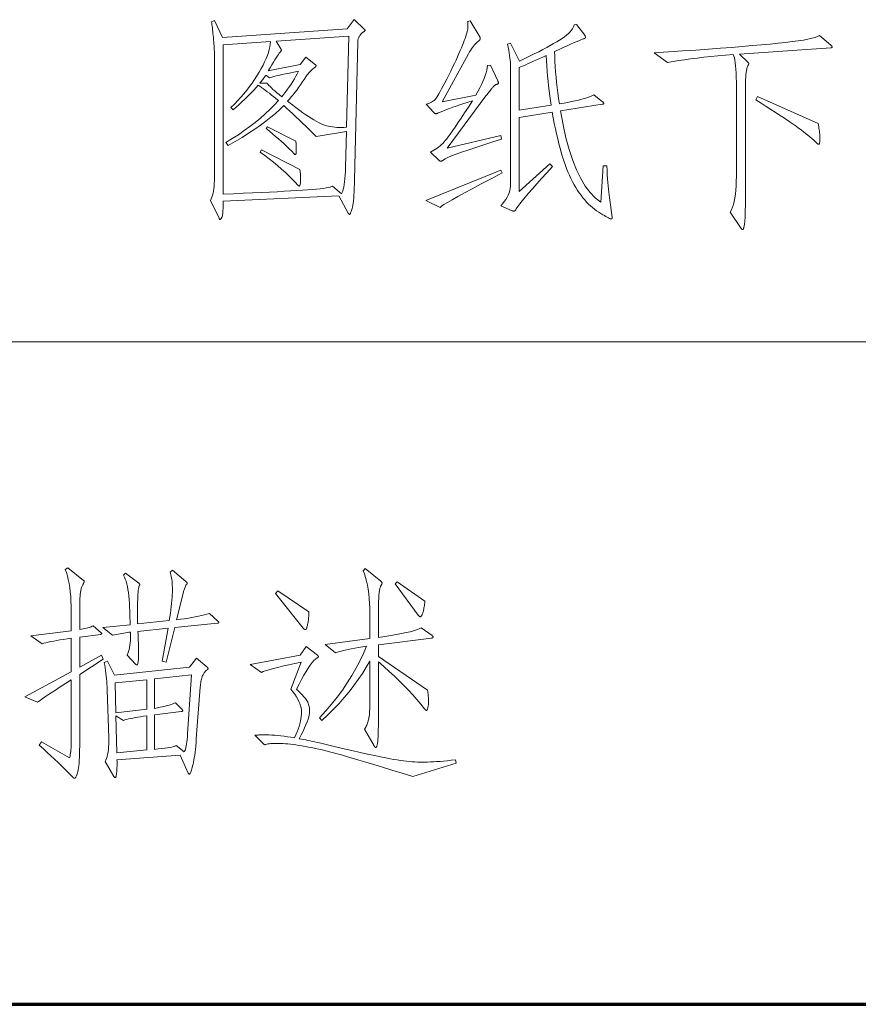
# Model space of a CAD drawing. Extents: x 0 to 1189, y 0 to 841.
# Tile 108 of 129: x 1070 to 1082, y 76 to 91. Entities that reach past the tile are written whole.
import ezdxf

# ---------------------------------------------------------------- set-up
doc = ezdxf.new("R2010")
doc.units = 0

msp = doc.modelspace()

# ---------------------------------------------------------------- linework, layer by layer
at = {"color": 7, "lineweight": 13}
msp.add_line((1169, 86), (989, 86), dxfattribs=at)
at = {"color": 5, "lineweight": 70}
msp.add_line((989, 76), (1169, 76), dxfattribs=at)
at = {"color": 7, "lineweight": 13}
for points in [[(1074.703, 90.86), (1074.859, 90.714), (1074.861, 90.712), (1074.863, 90.711), (1074.865, 90.71), (1074.866, 90.708), (1074.867, 90.706), (1074.868, 90.705), (1074.869, 90.703), (1074.869, 90.702), (1074.87, 90.7), (1074.87, 90.698), (1074.87, 90.696), (1074.869, 90.695), (1074.868, 90.693), (1074.866, 90.69), (1074.864, 90.688), (1074.861, 90.686), (1074.858, 90.684), (1074.854, 90.681), (1074.85, 90.678), (1074.845, 90.676), (1074.84, 90.673), (1074.835, 90.669), (1074.83, 90.665), (1074.825, 90.66), (1074.819, 90.655), (1074.814, 90.649), (1074.808, 90.643), (1074.802, 90.636), (1074.796, 90.628), (1074.79, 90.62), (1074.784, 90.612), (1074.779, 90.603), (1074.774, 90.594), (1074.77, 90.585), (1074.766, 90.576), (1074.764, 90.566), (1074.761, 90.557), (1074.76, 90.547), (1074.759, 90.537), (1074.759, 90.527), (1074.71, 88.445), (1074.708, 88.379), (1074.707, 88.318), (1074.704, 88.262), (1074.701, 88.211), (1074.698, 88.165), (1074.694, 88.124), (1074.69, 88.088), (1074.686, 88.058), (1074.681, 88.032), (1074.675, 88.011), (1074.67, 87.994), (1074.665, 87.979), (1074.66, 87.965), (1074.656, 87.954), (1074.652, 87.944), (1074.648, 87.936), (1074.645, 87.929), (1074.642, 87.925), (1074.64, 87.922), (1074.637, 87.921), (1074.635, 87.921), (1074.633, 87.922), (1074.631, 87.923), (1074.629, 87.924), (1074.627, 87.926), (1074.625, 87.927), (1074.623, 87.93), (1074.621, 87.932), (1074.619, 87.935), (1074.616, 87.939), (1074.474, 88.202), (1072.729, 88.119), (1072.729, 88.079), (1072.729, 88.043), (1072.728, 88.01), (1072.726, 87.98), (1072.724, 87.955), (1072.722, 87.932), (1072.72, 87.913), (1072.717, 87.898), (1072.714, 87.886), (1072.71, 87.878), (1072.706, 87.872), (1072.703, 87.866), (1072.7, 87.861), (1072.697, 87.857), (1072.694, 87.853), (1072.691, 87.85), (1072.689, 87.848), (1072.686, 87.846), (1072.684, 87.845), (1072.682, 87.845), (1072.681, 87.845), (1072.679, 87.846), (1072.677, 87.846), (1072.676, 87.848), (1072.674, 87.849), (1072.673, 87.851), (1072.671, 87.853), (1072.67, 87.856), (1072.668, 87.859), (1072.667, 87.862), (1072.538, 88.129), (1072.55, 88.154), (1072.56, 88.18), (1072.569, 88.209), (1072.576, 88.24), (1072.583, 88.274), (1072.588, 88.31), (1072.592, 88.349), (1072.595, 88.39), (1072.597, 88.434), (1072.597, 88.48), (1072.597, 90.336), (1072.597, 90.348), (1072.597, 90.362), (1072.596, 90.379), (1072.595, 90.398), (1072.594, 90.419), (1072.592, 90.442), (1072.591, 90.468), (1072.589, 90.496), (1072.586, 90.526), (1072.584, 90.558), (1072.581, 90.59), (1072.578, 90.622), (1072.575, 90.652), (1072.572, 90.681), (1072.569, 90.709), (1072.566, 90.735), (1072.562, 90.76), (1072.559, 90.784), (1072.556, 90.807), (1072.552, 90.828), (1072.597, 90.849), (1072.719, 90.589), (1074.599, 90.724)], [(1076.93, 89.056), (1076.782, 89.01), (1076.648, 88.968), (1076.526, 88.928), (1076.419, 88.892), (1076.324, 88.86), (1076.243, 88.83), (1076.175, 88.804), (1076.121, 88.78), (1076.08, 88.76), (1076.053, 88.743), (1076.047, 88.739), (1076.042, 88.736), (1076.037, 88.733), (1076.033, 88.73), (1076.029, 88.728), (1076.025, 88.726), (1076.021, 88.724), (1076.018, 88.723), (1076.015, 88.723), (1076.013, 88.723), (1076.01, 88.723), (1076.008, 88.723), (1076.006, 88.724), (1076.003, 88.724), (1076.001, 88.725), (1075.999, 88.726), (1075.997, 88.728), (1075.994, 88.729), (1075.992, 88.731), (1075.99, 88.733), (1075.858, 88.861), (1075.884, 88.875), (1075.909, 88.889), (1075.934, 88.905), (1075.957, 88.921), (1075.98, 88.938), (1076.002, 88.955), (1076.023, 88.974), (1076.043, 88.993), (1076.062, 89.014), (1076.08, 89.035), (1076.101, 89.06), (1076.126, 89.093), (1076.155, 89.134), (1076.189, 89.182), (1076.228, 89.239), (1076.271, 89.302), (1076.319, 89.374), (1076.371, 89.453), (1076.428, 89.54), (1076.49, 89.635), (1076.423, 89.614), (1076.361, 89.594), (1076.301, 89.575), (1076.245, 89.556), (1076.192, 89.538), (1076.143, 89.52), (1076.097, 89.503), (1076.055, 89.486), (1076.016, 89.47), (1075.98, 89.455), (1075.975, 89.452), (1075.97, 89.45), (1075.966, 89.448), (1075.961, 89.446), (1075.957, 89.444), (1075.953, 89.443), (1075.949, 89.442), (1075.945, 89.441), (1075.942, 89.441), (1075.938, 89.441), (1075.935, 89.441), (1075.931, 89.441), (1075.928, 89.442), (1075.925, 89.443), (1075.922, 89.445), (1075.919, 89.447), (1075.916, 89.449), (1075.913, 89.452), (1075.91, 89.455), (1075.907, 89.458), (1075.792, 89.583), (1075.811, 89.589), (1075.828, 89.595), (1075.844, 89.602), (1075.86, 89.609), (1075.874, 89.616), (1075.887, 89.624), (1075.9, 89.633), (1075.911, 89.642), (1075.922, 89.651), (1075.931, 89.661), (1075.941, 89.674), (1075.954, 89.692), (1075.968, 89.715), (1075.985, 89.743), (1076.004, 89.777), (1076.025, 89.816), (1076.049, 89.86), (1076.074, 89.909), (1076.102, 89.964), (1076.132, 90.024), (1076.163, 90.085), (1076.191, 90.143), (1076.218, 90.199), (1076.243, 90.251), (1076.266, 90.301), (1076.287, 90.349), (1076.307, 90.393), (1076.324, 90.435), (1076.34, 90.475), (1076.354, 90.511), (1076.367, 90.545), (1076.378, 90.576), (1076.388, 90.606), (1076.397, 90.633), (1076.404, 90.657), (1076.41, 90.68), (1076.414, 90.7), (1076.418, 90.718), (1076.42, 90.734), (1076.42, 90.747), (1076.42, 90.759), (1076.42, 90.77), (1076.42, 90.78), (1076.42, 90.79), (1076.42, 90.798), (1076.419, 90.807), (1076.419, 90.814), (1076.418, 90.821), (1076.418, 90.827), (1076.417, 90.832), (1076.458, 90.842), (1076.601, 90.599), (1076.602, 90.597), (1076.603, 90.594), (1076.604, 90.591), (1076.605, 90.588), (1076.606, 90.586), (1076.607, 90.583), (1076.607, 90.58), (1076.607, 90.577), (1076.608, 90.574), (1076.608, 90.572), (1076.607, 90.569), (1076.607, 90.566), (1076.605, 90.563), (1076.603, 90.559), (1076.601, 90.556), (1076.598, 90.552), (1076.594, 90.549), (1076.59, 90.545), (1076.585, 90.541), (1076.58, 90.537), (1076.565, 90.525), (1076.55, 90.512), (1076.534, 90.496), (1076.519, 90.48), (1076.505, 90.461), (1076.49, 90.442), (1076.475, 90.42), (1076.46, 90.397), (1076.445, 90.372), (1076.431, 90.346), (1076.032, 89.618), (1076.542, 89.722), (1076.573, 89.777), (1076.601, 89.829), (1076.626, 89.88), (1076.648, 89.928), (1076.667, 89.973), (1076.684, 90.016), (1076.697, 90.057), (1076.707, 90.096), (1076.714, 90.132), (1076.719, 90.166), (1076.76, 90.173), (1076.871, 89.937), (1076.873, 89.933), (1076.875, 89.93), (1076.877, 89.927), (1076.878, 89.923), (1076.879, 89.92), (1076.88, 89.917), (1076.881, 89.914), (1076.881, 89.911), (1076.882, 89.908), (1076.882, 89.906), (1076.881, 89.903), (1076.881, 89.9), (1076.879, 89.898), (1076.878, 89.895), (1076.875, 89.893), (1076.872, 89.891), (1076.869, 89.889), (1076.865, 89.887), (1076.861, 89.885), (1076.856, 89.883), (1076.85, 89.881), (1076.845, 89.879), (1076.84, 89.876), (1076.835, 89.873), (1076.829, 89.869), (1076.824, 89.865), (1076.818, 89.861), (1076.813, 89.856), (1076.807, 89.851), (1076.802, 89.845), (1076.796, 89.838), (1076.789, 89.83), (1076.781, 89.82), (1076.771, 89.809), (1076.761, 89.796), (1076.75, 89.781), (1076.738, 89.765), (1076.724, 89.748), (1076.71, 89.729), (1076.694, 89.708), (1076.108, 88.92), (1076.92, 89.111)], [(1078.516, 88.653), (1078.52, 88.585), (1078.524, 88.521), (1078.528, 88.46), (1078.533, 88.403), (1078.537, 88.351), (1078.542, 88.301), (1078.547, 88.256), (1078.551, 88.215), (1078.556, 88.177), (1078.561, 88.143), (1078.599, 87.873), (1078.599, 87.869), (1078.598, 87.865), (1078.598, 87.862), (1078.597, 87.859), (1078.595, 87.857), (1078.594, 87.855), (1078.592, 87.854), (1078.59, 87.853), (1078.588, 87.852), (1078.585, 87.852), (1078.578, 87.853), (1078.569, 87.856), (1078.556, 87.861), (1078.542, 87.868), (1078.524, 87.877), (1078.504, 87.889), (1078.481, 87.902), (1078.455, 87.917), (1078.427, 87.935), (1078.396, 87.954), (1078.364, 87.976), (1078.333, 87.999), (1078.302, 88.023), (1078.271, 88.05), (1078.242, 88.078), (1078.212, 88.108), (1078.184, 88.14), (1078.156, 88.173), (1078.128, 88.209), (1078.101, 88.246), (1078.075, 88.284), (1078.049, 88.325), (1078.024, 88.369), (1078, 88.414), (1077.976, 88.461), (1077.953, 88.511), (1077.931, 88.562), (1077.91, 88.616), (1077.889, 88.672), (1077.869, 88.73), (1077.849, 88.79), (1077.83, 88.853), (1077.811, 88.919), (1077.793, 88.988), (1077.776, 89.06), (1077.758, 89.135), (1077.741, 89.212), (1077.725, 89.292), (1077.709, 89.376), (1077.693, 89.462), (1077.194, 89.385), (1077.194, 88.265), (1077.655, 88.684), (1077.697, 88.643), (1077.611, 88.549), (1077.532, 88.462), (1077.46, 88.381), (1077.395, 88.308), (1077.337, 88.24), (1077.286, 88.18), (1077.242, 88.126), (1077.205, 88.079), (1077.175, 88.038), (1077.152, 88.005), (1077.148, 87.998), (1077.143, 87.992), (1077.139, 87.987), (1077.135, 87.982), (1077.132, 87.978), (1077.128, 87.975), (1077.125, 87.973), (1077.122, 87.971), (1077.12, 87.97), (1077.118, 87.97), (1077.115, 87.97), (1077.113, 87.97), (1077.111, 87.97), (1077.108, 87.971), (1077.105, 87.972), (1077.103, 87.972), (1077.1, 87.973), (1077.097, 87.974), (1077.093, 87.975), (1077.09, 87.977), (1076.917, 88.05), (1076.945, 88.082), (1076.97, 88.114), (1076.993, 88.147), (1077.012, 88.179), (1077.028, 88.213), (1077.042, 88.246), (1077.052, 88.28), (1077.06, 88.314), (1077.064, 88.348), (1077.066, 88.383), (1077.066, 90.135), (1077.065, 90.159), (1077.064, 90.185), (1077.062, 90.215), (1077.058, 90.247), (1077.054, 90.281), (1077.049, 90.318), (1077.044, 90.358), (1077.037, 90.4), (1077.029, 90.445), (1077.021, 90.492), (1077.066, 90.506), (1077.201, 90.235), (1077.279, 90.272), (1077.353, 90.308), (1077.423, 90.342), (1077.489, 90.376), (1077.551, 90.408), (1077.61, 90.439), (1077.664, 90.469), (1077.715, 90.498), (1077.762, 90.526), (1077.805, 90.553), (1077.844, 90.578), (1077.879, 90.603), (1077.91, 90.628), (1077.938, 90.652), (1077.962, 90.675), (1077.981, 90.698), (1077.998, 90.72), (1078.01, 90.742), (1078.018, 90.763), (1078.023, 90.783), (1078.058, 90.787), (1078.183, 90.627), (1078.185, 90.623), (1078.188, 90.619), (1078.19, 90.615), (1078.192, 90.612), (1078.193, 90.608), (1078.194, 90.605), (1078.195, 90.602), (1078.196, 90.599), (1078.196, 90.597), (1078.197, 90.594), (1078.196, 90.592), (1078.195, 90.589), (1078.194, 90.587), (1078.192, 90.585), (1078.19, 90.582), (1078.187, 90.58), (1078.183, 90.578), (1078.179, 90.576), (1078.174, 90.574), (1078.169, 90.572), (1078.149, 90.564), (1078.123, 90.554), (1078.093, 90.541), (1078.057, 90.526), (1078.015, 90.508), (1077.969, 90.488), (1077.917, 90.465), (1077.859, 90.44), (1077.796, 90.411), (1077.728, 90.381), (1077.731, 90.305), (1077.734, 90.228), (1077.739, 90.151), (1077.745, 90.073), (1077.752, 89.994), (1077.759, 89.915), (1077.768, 89.834), (1077.778, 89.754), (1077.789, 89.672), (1077.801, 89.59), (1077.876, 89.602), (1077.945, 89.615), (1078.01, 89.628), (1078.069, 89.641), (1078.124, 89.655), (1078.173, 89.669), (1078.218, 89.682), (1078.257, 89.696), (1078.292, 89.711), (1078.321, 89.725), (1078.453, 89.621), (1078.457, 89.618), (1078.461, 89.615), (1078.464, 89.611), (1078.467, 89.609), (1078.469, 89.606), (1078.471, 89.603), (1078.472, 89.601), (1078.473, 89.599), (1078.474, 89.597), (1078.474, 89.595), (1078.474, 89.593), (1078.473, 89.592), (1078.472, 89.59), (1078.47, 89.589), (1078.467, 89.588), (1078.464, 89.587), (1078.46, 89.585), (1078.456, 89.585), (1078.452, 89.584), (1078.446, 89.583), (1077.818, 89.482), (1077.858, 89.272), (1077.901, 89.078), (1077.95, 88.899), (1078.004, 88.737), (1078.062, 88.592), (1078.125, 88.462), (1078.193, 88.349), (1078.266, 88.251), (1078.343, 88.17), (1078.426, 88.105), (1078.46, 88.653)], [(1074.589, 89.174), (1074.131, 89.097), (1074.078, 89.15), (1074.026, 89.201), (1073.975, 89.252), (1073.924, 89.3), (1073.875, 89.348), (1073.826, 89.394), (1073.779, 89.439), (1073.732, 89.482), (1073.687, 89.525), (1073.642, 89.566), (1073.583, 89.506), (1073.518, 89.446), (1073.448, 89.386), (1073.372, 89.326), (1073.291, 89.266), (1073.205, 89.205), (1073.112, 89.145), (1073.014, 89.084), (1072.911, 89.023), (1072.802, 88.962), (1072.771, 89.007), (1072.867, 89.065), (1072.959, 89.124), (1073.047, 89.185), (1073.132, 89.246), (1073.213, 89.309), (1073.29, 89.373), (1073.364, 89.437), (1073.434, 89.503), (1073.5, 89.57), (1073.562, 89.638), (1073.526, 89.668), (1073.492, 89.697), (1073.459, 89.723), (1073.426, 89.749), (1073.395, 89.773), (1073.365, 89.795), (1073.337, 89.816), (1073.309, 89.836), (1073.282, 89.854), (1073.257, 89.871), (1073.227, 89.837), (1073.196, 89.802), (1073.163, 89.766), (1073.128, 89.73), (1073.092, 89.693), (1073.053, 89.656), (1073.013, 89.618), (1072.971, 89.579), (1072.927, 89.54), (1072.882, 89.5), (1072.847, 89.534), (1072.899, 89.586), (1072.949, 89.638), (1072.996, 89.69), (1073.042, 89.743), (1073.085, 89.796), (1073.127, 89.849), (1073.166, 89.903), (1073.204, 89.957), (1073.239, 90.012), (1073.272, 90.067), (1073.303, 90.121), (1073.331, 90.174), (1073.355, 90.224), (1073.377, 90.273), (1073.396, 90.321), (1073.411, 90.366), (1073.424, 90.41), (1073.434, 90.452), (1073.44, 90.492), (1073.444, 90.53), (1072.729, 90.481), (1072.729, 88.227), (1072.884, 88.233), (1073.031, 88.24), (1073.171, 88.246), (1073.302, 88.253), (1073.426, 88.259), (1073.542, 88.264), (1073.649, 88.27), (1073.75, 88.275), (1073.842, 88.281), (1073.926, 88.286), (1074.003, 88.29), (1074.073, 88.296), (1074.136, 88.301), (1074.191, 88.307), (1074.24, 88.313), (1074.282, 88.32), (1074.316, 88.326), (1074.344, 88.333), (1074.364, 88.34), (1074.377, 88.348), (1074.512, 88.233), (1074.523, 88.251), (1074.533, 88.274), (1074.541, 88.301), (1074.549, 88.334), (1074.556, 88.371), (1074.562, 88.414), (1074.566, 88.461), (1074.57, 88.513), (1074.573, 88.57), (1074.575, 88.632)], [(1074.623, 90.61), (1073.527, 90.537), (1073.6, 90.422), (1073.601, 90.42), (1073.603, 90.417), (1073.604, 90.415), (1073.604, 90.412), (1073.605, 90.41), (1073.606, 90.408), (1073.606, 90.406), (1073.607, 90.405), (1073.607, 90.403), (1073.607, 90.402), (1073.607, 90.4), (1073.607, 90.399), (1073.606, 90.397), (1073.605, 90.395), (1073.604, 90.393), (1073.603, 90.391), (1073.602, 90.389), (1073.6, 90.386), (1073.599, 90.384), (1073.597, 90.381), (1073.587, 90.37), (1073.576, 90.355), (1073.562, 90.335), (1073.547, 90.312), (1073.529, 90.285), (1073.509, 90.253), (1073.487, 90.217), (1073.463, 90.178), (1073.437, 90.134), (1073.409, 90.086), (1073.891, 90.183), (1073.975, 90.294), (1074.12, 90.18), (1074.122, 90.178), (1074.124, 90.177), (1074.126, 90.175), (1074.127, 90.174), (1074.128, 90.172), (1074.129, 90.171), (1074.13, 90.169), (1074.13, 90.167), (1074.131, 90.166), (1074.131, 90.164), (1074.131, 90.162), (1074.13, 90.16), (1074.13, 90.159), (1074.129, 90.157), (1074.127, 90.155), (1074.126, 90.153), (1074.124, 90.151), (1074.122, 90.149), (1074.12, 90.147), (1074.117, 90.145), (1074.099, 90.13), (1074.081, 90.116), (1074.065, 90.101), (1074.05, 90.087), (1074.035, 90.072), (1074.022, 90.058), (1074.01, 90.043), (1073.998, 90.028), (1073.988, 90.014), (1073.978, 89.999), (1073.95, 89.956), (1073.923, 89.915), (1073.895, 89.874), (1073.867, 89.835), (1073.839, 89.798), (1073.812, 89.762), (1073.784, 89.727), (1073.756, 89.694), (1073.728, 89.662), (1073.701, 89.632), (1073.888, 89.489), (1073.933, 89.456), (1073.976, 89.425), (1074.017, 89.397), (1074.057, 89.371), (1074.095, 89.347), (1074.131, 89.327), (1074.166, 89.308), (1074.199, 89.293), (1074.23, 89.28), (1074.259, 89.269), (1074.288, 89.26), (1074.318, 89.253), (1074.349, 89.246), (1074.38, 89.241), (1074.413, 89.237), (1074.446, 89.235), (1074.48, 89.233), (1074.516, 89.233), (1074.552, 89.234), (1074.589, 89.236)], [(1081.898, 90.474), (1081.901, 90.472), (1081.904, 90.469), (1081.907, 90.466), (1081.909, 90.464), (1081.911, 90.461), (1081.913, 90.458), (1081.914, 90.456), (1081.915, 90.453), (1081.915, 90.451), (1081.915, 90.448), (1081.915, 90.446), (1081.915, 90.444), (1081.914, 90.442), (1081.912, 90.441), (1081.91, 90.439), (1081.908, 90.438), (1081.905, 90.437), (1081.902, 90.437), (1081.899, 90.436), (1081.895, 90.436), (1080.517, 90.339), (1080.649, 90.214), (1080.651, 90.212), (1080.653, 90.21), (1080.655, 90.208), (1080.656, 90.207), (1080.657, 90.205), (1080.658, 90.203), (1080.659, 90.201), (1080.659, 90.2), (1080.659, 90.198), (1080.66, 90.197), (1080.66, 90.196), (1080.659, 90.194), (1080.659, 90.192), (1080.658, 90.191), (1080.658, 90.189), (1080.657, 90.187), (1080.656, 90.186), (1080.655, 90.184), (1080.654, 90.182), (1080.653, 90.18), (1080.644, 90.163), (1080.636, 90.143), (1080.63, 90.12), (1080.624, 90.093), (1080.619, 90.063), (1080.615, 90.029), (1080.612, 89.991), (1080.609, 89.95), (1080.608, 89.905), (1080.608, 89.857), (1080.608, 88.161), (1080.607, 88.099), (1080.607, 88.043), (1080.606, 87.991), (1080.605, 87.944), (1080.604, 87.903), (1080.603, 87.866), (1080.601, 87.834), (1080.599, 87.806), (1080.596, 87.784), (1080.594, 87.767), (1080.591, 87.753), (1080.588, 87.74), (1080.585, 87.729), (1080.583, 87.719), (1080.58, 87.711), (1080.577, 87.704), (1080.574, 87.699), (1080.571, 87.695), (1080.569, 87.693), (1080.566, 87.692), (1080.563, 87.692), (1080.561, 87.693), (1080.558, 87.694), (1080.556, 87.695), (1080.554, 87.696), (1080.552, 87.697), (1080.55, 87.699), (1080.548, 87.701), (1080.547, 87.704), (1080.545, 87.706), (1080.379, 87.956), (1080.396, 87.989), (1080.412, 88.028), (1080.426, 88.07), (1080.438, 88.117), (1080.449, 88.169), (1080.457, 88.226), (1080.464, 88.287), (1080.469, 88.352), (1080.471, 88.422), (1080.472, 88.497), (1080.472, 89.843), (1080.472, 89.919), (1080.47, 89.989), (1080.468, 90.053), (1080.464, 90.111), (1080.46, 90.163), (1080.455, 90.209), (1080.448, 90.249), (1080.441, 90.283), (1080.433, 90.311), (1080.424, 90.332), (1080.306, 90.323), (1080.193, 90.313), (1080.084, 90.303), (1079.979, 90.292), (1079.878, 90.28), (1079.781, 90.268), (1079.689, 90.256), (1079.6, 90.242), (1079.516, 90.229), (1079.435, 90.214), (1079.23, 90.36), (1079.45, 90.374), (1079.66, 90.389), (1079.86, 90.402), (1080.05, 90.416), (1080.23, 90.429), (1080.401, 90.442), (1080.561, 90.455), (1080.711, 90.468), (1080.852, 90.48), (1080.982, 90.492), (1081.103, 90.504), (1081.213, 90.516), (1081.313, 90.528), (1081.402, 90.541), (1081.482, 90.553), (1081.551, 90.566), (1081.61, 90.579), (1081.658, 90.593), (1081.697, 90.606), (1081.725, 90.62)], [(1077.676, 89.569), (1077.666, 89.64), (1077.656, 89.712), (1077.647, 89.785), (1077.639, 89.859), (1077.631, 89.933), (1077.624, 90.009), (1077.617, 90.085), (1077.611, 90.162), (1077.605, 90.24), (1077.6, 90.318), (1077.55, 90.295), (1077.501, 90.273), (1077.456, 90.253), (1077.412, 90.233), (1077.37, 90.214), (1077.331, 90.197), (1077.293, 90.18), (1077.258, 90.165), (1077.225, 90.151), (1077.194, 90.138), (1077.194, 89.496)], [(1073.867, 90.082), (1073.795, 90.068), (1073.729, 90.054), (1073.669, 90.041), (1073.615, 90.03), (1073.568, 90.019), (1073.527, 90.01), (1073.492, 90.001), (1073.464, 89.994), (1073.442, 89.987), (1073.427, 89.982), (1073.371, 90.02), (1073.366, 90.011), (1073.36, 90.002), (1073.353, 89.992), (1073.345, 89.981), (1073.336, 89.97), (1073.327, 89.958), (1073.317, 89.945), (1073.306, 89.931), (1073.294, 89.917), (1073.281, 89.902), (1073.392, 89.902), (1073.397, 89.893), (1073.406, 89.881), (1073.419, 89.866), (1073.436, 89.849), (1073.456, 89.83), (1073.48, 89.808), (1073.508, 89.784), (1073.54, 89.758), (1073.575, 89.729), (1073.614, 89.697), (1073.645, 89.736), (1073.674, 89.774), (1073.702, 89.812), (1073.729, 89.851), (1073.755, 89.889), (1073.78, 89.928), (1073.804, 89.966), (1073.826, 90.005), (1073.847, 90.044)], [(1081.704, 89.295), (1081.709, 89.27), (1081.714, 89.245), (1081.718, 89.221), (1081.722, 89.198), (1081.725, 89.175), (1081.727, 89.153), (1081.729, 89.132), (1081.73, 89.112), (1081.731, 89.092), (1081.732, 89.073), (1081.731, 89.055), (1081.731, 89.039), (1081.73, 89.025), (1081.729, 89.013), (1081.728, 89.003), (1081.727, 88.994), (1081.725, 88.988), (1081.723, 88.983), (1081.72, 88.98), (1081.718, 88.979), (1081.715, 88.979), (1081.712, 88.98), (1081.709, 88.981), (1081.707, 88.982), (1081.704, 88.983), (1081.701, 88.984), (1081.698, 88.986), (1081.695, 88.988), (1081.693, 88.991), (1081.69, 88.993), (1081.665, 89.017), (1081.638, 89.041), (1081.61, 89.066), (1081.581, 89.091), (1081.55, 89.117), (1081.517, 89.143), (1081.483, 89.169), (1081.448, 89.196), (1081.411, 89.224), (1081.372, 89.252), (1081.331, 89.281), (1081.285, 89.312), (1081.235, 89.346), (1081.181, 89.383), (1081.122, 89.421), (1081.059, 89.462), (1080.992, 89.505), (1080.92, 89.551), (1080.844, 89.599), (1080.764, 89.649), (1080.788, 89.701)], [(1073.825, 89.028), (1073.827, 89.012), (1073.828, 88.997), (1073.829, 88.982), (1073.83, 88.967), (1073.831, 88.952), (1073.831, 88.938), (1073.832, 88.925), (1073.832, 88.911), (1073.832, 88.898), (1073.832, 88.886), (1073.832, 88.874), (1073.832, 88.863), (1073.831, 88.854), (1073.83, 88.846), (1073.828, 88.839), (1073.826, 88.833), (1073.824, 88.829), (1073.821, 88.826), (1073.818, 88.824), (1073.815, 88.823), (1073.814, 88.823), (1073.813, 88.824), (1073.812, 88.824), (1073.811, 88.825), (1073.809, 88.827), (1073.807, 88.828), (1073.805, 88.83), (1073.803, 88.832), (1073.8, 88.834), (1073.798, 88.837), (1073.763, 88.873), (1073.727, 88.91), (1073.689, 88.947), (1073.649, 88.984), (1073.608, 89.022), (1073.565, 89.06), (1073.521, 89.098), (1073.475, 89.137), (1073.427, 89.176), (1073.378, 89.215), (1073.399, 89.243)], [(1073.885, 88.601), (1073.887, 88.589), (1073.89, 88.576), (1073.892, 88.563), (1073.893, 88.551), (1073.895, 88.538), (1073.896, 88.525), (1073.897, 88.512), (1073.898, 88.499), (1073.898, 88.486), (1073.898, 88.473), (1073.898, 88.449), (1073.897, 88.428), (1073.896, 88.409), (1073.894, 88.393), (1073.892, 88.379), (1073.89, 88.368), (1073.886, 88.359), (1073.883, 88.353), (1073.879, 88.349), (1073.874, 88.348), (1073.873, 88.348), (1073.872, 88.349), (1073.871, 88.349), (1073.87, 88.35), (1073.868, 88.351), (1073.866, 88.353), (1073.864, 88.355), (1073.862, 88.357), (1073.859, 88.359), (1073.857, 88.362), (1073.813, 88.41), (1073.766, 88.458), (1073.717, 88.507), (1073.664, 88.557), (1073.609, 88.606), (1073.55, 88.657), (1073.489, 88.707), (1073.425, 88.758), (1073.358, 88.81), (1073.288, 88.861), (1073.309, 88.896)], [(1076.937, 88.546), (1076.771, 88.459), (1076.621, 88.381), (1076.487, 88.309), (1076.369, 88.246), (1076.268, 88.19), (1076.182, 88.142), (1076.113, 88.101), (1076.059, 88.068), (1076.022, 88.043), (1076.001, 88.025), (1075.789, 88.133), (1076.917, 88.591)], [(1070.919, 81.208), (1070.565, 80.979), (1070.565, 79.966), (1070.565, 79.899), (1070.564, 79.837), (1070.562, 79.78), (1070.561, 79.728), (1070.558, 79.68), (1070.555, 79.637), (1070.552, 79.6), (1070.547, 79.567), (1070.543, 79.538), (1070.537, 79.515), (1070.532, 79.495), (1070.526, 79.478), (1070.521, 79.462), (1070.516, 79.449), (1070.51, 79.437), (1070.505, 79.428), (1070.5, 79.421), (1070.495, 79.415), (1070.49, 79.412), (1070.485, 79.411), (1070.483, 79.411), (1070.481, 79.412), (1070.479, 79.412), (1070.477, 79.413), (1070.475, 79.414), (1070.473, 79.415), (1070.471, 79.416), (1070.469, 79.418), (1070.467, 79.42), (1070.464, 79.422), (1070.424, 79.465), (1070.381, 79.509), (1070.335, 79.554), (1070.288, 79.601), (1070.238, 79.65), (1070.186, 79.699), (1070.131, 79.75), (1070.075, 79.802), (1070.016, 79.856), (1069.954, 79.911), (1069.986, 79.959), (1070.409, 79.72), (1070.414, 79.732), (1070.419, 79.747), (1070.423, 79.766), (1070.427, 79.788), (1070.43, 79.813), (1070.432, 79.841), (1070.434, 79.873), (1070.436, 79.908), (1070.436, 79.946), (1070.437, 79.987), (1070.437, 80.896), (1070.349, 80.84), (1070.27, 80.789), (1070.199, 80.743), (1070.136, 80.702), (1070.081, 80.666), (1070.035, 80.635), (1069.996, 80.609), (1069.966, 80.587), (1069.944, 80.571), (1069.93, 80.559), (1069.739, 80.639), (1070.437, 81.017), (1070.437, 81.524), (1070.377, 81.516), (1070.32, 81.507), (1070.267, 81.499), (1070.218, 81.491), (1070.172, 81.482), (1070.13, 81.474), (1070.091, 81.466), (1070.056, 81.457), (1070.024, 81.449), (1069.996, 81.441), (1069.826, 81.559), (1070.437, 81.635), (1070.437, 81.926), (1070.436, 82.007), (1070.433, 82.084), (1070.429, 82.157), (1070.422, 82.226), (1070.414, 82.291), (1070.404, 82.353), (1070.392, 82.411), (1070.379, 82.465), (1070.364, 82.515), (1070.347, 82.561), (1070.385, 82.589), (1070.624, 82.398), (1070.626, 82.397), (1070.628, 82.395), (1070.629, 82.394), (1070.631, 82.392), (1070.632, 82.391), (1070.633, 82.389), (1070.634, 82.387), (1070.634, 82.386), (1070.634, 82.384), (1070.634, 82.382), (1070.634, 82.38), (1070.633, 82.378), (1070.632, 82.374), (1070.63, 82.37), (1070.628, 82.365), (1070.626, 82.359), (1070.623, 82.352), (1070.619, 82.345), (1070.615, 82.337), (1070.61, 82.329), (1070.605, 82.319), (1070.601, 82.31), (1070.597, 82.299), (1070.593, 82.288), (1070.589, 82.277), (1070.586, 82.265), (1070.583, 82.252), (1070.58, 82.239), (1070.578, 82.225), (1070.575, 82.211), (1070.573, 82.195), (1070.572, 82.176), (1070.57, 82.155), (1070.569, 82.13), (1070.568, 82.103), (1070.567, 82.073), (1070.566, 82.041), (1070.565, 82.005), (1070.565, 81.967), (1070.565, 81.926), (1070.565, 81.656), (1070.593, 81.661), (1070.619, 81.666), (1070.643, 81.671), (1070.666, 81.676), (1070.687, 81.682), (1070.706, 81.687), (1070.723, 81.693), (1070.739, 81.699), (1070.754, 81.705), (1070.766, 81.711), (1070.888, 81.607), (1070.89, 81.606), (1070.891, 81.604), (1070.893, 81.603), (1070.894, 81.602), (1070.896, 81.6), (1070.896, 81.599), (1070.897, 81.597), (1070.898, 81.596), (1070.898, 81.595), (1070.898, 81.593), (1070.898, 81.592), (1070.897, 81.591), (1070.896, 81.589), (1070.895, 81.588), (1070.894, 81.587), (1070.892, 81.586), (1070.89, 81.585), (1070.887, 81.584), (1070.884, 81.584), (1070.881, 81.583), (1070.565, 81.541), (1070.565, 81.087), (1070.895, 81.267)], [(1072.65, 81.784), (1072.653, 81.781), (1072.655, 81.779), (1072.657, 81.776), (1072.659, 81.774), (1072.66, 81.772), (1072.662, 81.77), (1072.663, 81.768), (1072.663, 81.766), (1072.664, 81.765), (1072.664, 81.763), (1072.664, 81.762), (1072.663, 81.761), (1072.662, 81.759), (1072.661, 81.758), (1072.66, 81.757), (1072.658, 81.756), (1072.655, 81.755), (1072.653, 81.754), (1072.65, 81.754), (1072.646, 81.753), (1071.998, 81.687), (1071.869, 81.163), (1071.807, 81.18), (1071.897, 81.676), (1071.443, 81.628), (1071.445, 81.593), (1071.447, 81.559), (1071.448, 81.524), (1071.449, 81.49), (1071.451, 81.456), (1071.451, 81.422), (1071.452, 81.388), (1071.453, 81.355), (1071.453, 81.321), (1071.453, 81.288), (1071.453, 81.256), (1071.452, 81.228), (1071.451, 81.203), (1071.449, 81.181), (1071.446, 81.163), (1071.443, 81.148), (1071.44, 81.136), (1071.435, 81.128), (1071.431, 81.123), (1071.425, 81.121), (1071.424, 81.122), (1071.422, 81.122), (1071.421, 81.122), (1071.419, 81.123), (1071.418, 81.124), (1071.416, 81.125), (1071.414, 81.127), (1071.412, 81.128), (1071.41, 81.13), (1071.408, 81.132), (1071.283, 81.271), (1071.293, 81.296), (1071.302, 81.323), (1071.309, 81.353), (1071.316, 81.384), (1071.321, 81.418), (1071.326, 81.454), (1071.329, 81.492), (1071.331, 81.531), (1071.332, 81.573), (1071.332, 81.617), (1071.307, 81.614), (1071.281, 81.61), (1071.255, 81.606), (1071.229, 81.601), (1071.202, 81.597), (1071.174, 81.592), (1071.147, 81.586), (1071.119, 81.581), (1071.09, 81.575), (1071.061, 81.569), (1070.912, 81.687), (1071.328, 81.729), (1071.314, 82.051), (1071.311, 82.109), (1071.306, 82.164), (1071.3, 82.215), (1071.293, 82.262), (1071.285, 82.306), (1071.275, 82.347), (1071.264, 82.384), (1071.252, 82.417), (1071.239, 82.448), (1071.224, 82.474), (1071.255, 82.509), (1071.457, 82.356), (1071.459, 82.354), (1071.462, 82.352), (1071.464, 82.35), (1071.465, 82.348), (1071.467, 82.346), (1071.468, 82.344), (1071.469, 82.342), (1071.47, 82.34), (1071.47, 82.338), (1071.47, 82.336), (1071.47, 82.334), (1071.47, 82.331), (1071.47, 82.329), (1071.469, 82.327), (1071.469, 82.325), (1071.468, 82.323), (1071.467, 82.321), (1071.466, 82.319), (1071.465, 82.317), (1071.464, 82.315), (1071.459, 82.305), (1071.455, 82.291), (1071.451, 82.272), (1071.448, 82.249), (1071.445, 82.222), (1071.443, 82.19), (1071.441, 82.154), (1071.44, 82.114), (1071.439, 82.069), (1071.439, 82.02), (1071.439, 81.742), (1071.915, 81.791), (1071.924, 81.847), (1071.932, 81.902), (1071.939, 81.954), (1071.946, 82.004), (1071.951, 82.051), (1071.955, 82.097), (1071.959, 82.14), (1071.961, 82.181), (1071.963, 82.219), (1071.963, 82.256), (1071.963, 82.29), (1071.962, 82.323), (1071.96, 82.354), (1071.958, 82.383), (1071.954, 82.411), (1071.951, 82.437), (1071.946, 82.461), (1071.941, 82.483), (1071.935, 82.504), (1071.928, 82.523), (1071.967, 82.554), (1072.168, 82.381), (1072.171, 82.378), (1072.174, 82.375), (1072.177, 82.373), (1072.179, 82.37), (1072.181, 82.367), (1072.182, 82.365), (1072.184, 82.362), (1072.184, 82.36), (1072.185, 82.357), (1072.185, 82.355), (1072.185, 82.352), (1072.184, 82.35), (1072.184, 82.347), (1072.182, 82.344), (1072.181, 82.341), (1072.179, 82.338), (1072.177, 82.335), (1072.174, 82.332), (1072.171, 82.329), (1072.168, 82.325), (1072.162, 82.316), (1072.154, 82.296), (1072.145, 82.268), (1072.133, 82.23), (1072.12, 82.182), (1072.105, 82.125), (1072.088, 82.058), (1072.069, 81.982), (1072.048, 81.897), (1072.026, 81.801), (1072.088, 81.81), (1072.147, 81.819), (1072.204, 81.828), (1072.258, 81.837), (1072.309, 81.846), (1072.357, 81.856), (1072.403, 81.866), (1072.445, 81.877), (1072.485, 81.888), (1072.522, 81.898)], [(1075.88, 81.565), (1075.883, 81.563), (1075.886, 81.56), (1075.889, 81.557), (1075.891, 81.555), (1075.893, 81.552), (1075.894, 81.55), (1075.896, 81.548), (1075.896, 81.545), (1075.897, 81.543), (1075.897, 81.541), (1075.897, 81.539), (1075.896, 81.537), (1075.895, 81.536), (1075.893, 81.534), (1075.891, 81.533), (1075.888, 81.531), (1075.885, 81.53), (1075.881, 81.529), (1075.877, 81.528), (1075.873, 81.527), (1075.071, 81.427), (1075.071, 81.25), (1075.814, 80.743), (1075.816, 80.722), (1075.819, 80.702), (1075.821, 80.683), (1075.823, 80.665), (1075.824, 80.648), (1075.825, 80.632), (1075.826, 80.617), (1075.827, 80.602), (1075.828, 80.589), (1075.828, 80.577), (1075.828, 80.565), (1075.827, 80.554), (1075.827, 80.543), (1075.826, 80.532), (1075.825, 80.522), (1075.824, 80.512), (1075.823, 80.503), (1075.821, 80.494), (1075.819, 80.485), (1075.817, 80.476), (1075.815, 80.468), (1075.813, 80.461), (1075.811, 80.455), (1075.809, 80.45), (1075.807, 80.445), (1075.805, 80.441), (1075.803, 80.438), (1075.801, 80.436), (1075.798, 80.435), (1075.796, 80.435), (1075.794, 80.435), (1075.792, 80.436), (1075.79, 80.437), (1075.787, 80.438), (1075.784, 80.441), (1075.781, 80.443), (1075.778, 80.446), (1075.775, 80.45), (1075.772, 80.454), (1075.769, 80.459), (1075.712, 80.528), (1075.653, 80.598), (1075.591, 80.669), (1075.526, 80.739), (1075.457, 80.81), (1075.386, 80.881), (1075.312, 80.953), (1075.235, 81.025), (1075.155, 81.097), (1075.071, 81.17), (1075.071, 80.306), (1075.071, 80.249), (1075.071, 80.197), (1075.07, 80.15), (1075.069, 80.107), (1075.068, 80.068), (1075.067, 80.034), (1075.065, 80.005), (1075.064, 79.98), (1075.062, 79.959), (1075.059, 79.944), (1075.057, 79.931), (1075.054, 79.919), (1075.052, 79.909), (1075.049, 79.9), (1075.047, 79.893), (1075.044, 79.887), (1075.041, 79.882), (1075.039, 79.879), (1075.036, 79.877), (1075.033, 79.876), (1075.031, 79.876), (1075.028, 79.877), (1075.025, 79.878), (1075.022, 79.88), (1075.019, 79.882), (1075.017, 79.885), (1075.014, 79.888), (1075.011, 79.892), (1075.008, 79.896), (1075.005, 79.9), (1074.863, 80.154), (1074.872, 80.168), (1074.88, 80.183), (1074.888, 80.198), (1074.895, 80.213), (1074.901, 80.229), (1074.907, 80.244), (1074.913, 80.26), (1074.918, 80.276), (1074.922, 80.292), (1074.926, 80.308), (1074.929, 80.326), (1074.932, 80.346), (1074.935, 80.37), (1074.937, 80.397), (1074.939, 80.426), (1074.94, 80.459), (1074.942, 80.494), (1074.942, 80.533), (1074.943, 80.574), (1074.943, 80.618), (1074.943, 81.18), (1074.888, 81.086), (1074.83, 80.992), (1074.767, 80.9), (1074.7, 80.809), (1074.63, 80.718), (1074.555, 80.629), (1074.477, 80.541), (1074.395, 80.453), (1074.308, 80.367), (1074.218, 80.282), (1074.183, 80.324), (1074.277, 80.427), (1074.365, 80.531), (1074.448, 80.637), (1074.527, 80.743), (1074.6, 80.851), (1074.669, 80.96), (1074.733, 81.07), (1074.792, 81.181), (1074.845, 81.293), (1074.894, 81.406), (1074.83, 81.396), (1074.77, 81.386), (1074.714, 81.376), (1074.661, 81.366), (1074.613, 81.356), (1074.568, 81.346), (1074.527, 81.336), (1074.489, 81.326), (1074.456, 81.316), (1074.426, 81.305), (1074.267, 81.43), (1074.943, 81.52), (1074.943, 81.888), (1074.942, 81.971), (1074.939, 82.05), (1074.934, 82.125), (1074.926, 82.196), (1074.917, 82.264), (1074.906, 82.327), (1074.892, 82.387), (1074.876, 82.443), (1074.859, 82.495), (1074.839, 82.544), (1074.87, 82.578), (1075.106, 82.388), (1075.11, 82.384), (1075.114, 82.381), (1075.117, 82.378), (1075.119, 82.375), (1075.122, 82.372), (1075.124, 82.369), (1075.125, 82.366), (1075.126, 82.363), (1075.127, 82.361), (1075.127, 82.358), (1075.127, 82.356), (1075.126, 82.353), (1075.125, 82.349), (1075.124, 82.346), (1075.122, 82.342), (1075.12, 82.337), (1075.118, 82.333), (1075.115, 82.328), (1075.111, 82.322), (1075.108, 82.317), (1075.104, 82.31), (1075.101, 82.302), (1075.097, 82.292), (1075.094, 82.282), (1075.091, 82.269), (1075.089, 82.256), (1075.086, 82.24), (1075.084, 82.224), (1075.082, 82.206), (1075.08, 82.186), (1075.078, 82.165), (1075.077, 82.142), (1075.076, 82.116), (1075.074, 82.089), (1075.074, 82.059), (1075.073, 82.027), (1075.072, 81.993), (1075.072, 81.957), (1075.072, 81.918), (1075.071, 81.878), (1075.071, 81.538), (1075.17, 81.552), (1075.26, 81.566), (1075.344, 81.58), (1075.419, 81.594), (1075.488, 81.609), (1075.548, 81.623), (1075.602, 81.638), (1075.648, 81.653), (1075.686, 81.668), (1075.717, 81.683)], [(1075.772, 82.082), (1075.77, 82.06), (1075.768, 82.039), (1075.765, 82.019), (1075.762, 82), (1075.759, 81.982), (1075.756, 81.965), (1075.752, 81.949), (1075.749, 81.935), (1075.745, 81.921), (1075.741, 81.909), (1075.737, 81.898), (1075.733, 81.888), (1075.729, 81.879), (1075.725, 81.871), (1075.721, 81.865), (1075.718, 81.859), (1075.714, 81.855), (1075.711, 81.852), (1075.708, 81.851), (1075.704, 81.85), (1075.701, 81.85), (1075.698, 81.851), (1075.695, 81.852), (1075.692, 81.854), (1075.688, 81.856), (1075.685, 81.859), (1075.682, 81.862), (1075.678, 81.865), (1075.675, 81.87), (1075.672, 81.874), (1075.325, 82.346), (1075.352, 82.377)], [(1074.02, 81.923), (1074.02, 81.901), (1074.02, 81.88), (1074.019, 81.859), (1074.017, 81.839), (1074.016, 81.82), (1074.014, 81.801), (1074.012, 81.784), (1074.009, 81.766), (1074.006, 81.75), (1074.003, 81.734), (1074, 81.719), (1073.996, 81.706), (1073.993, 81.694), (1073.989, 81.684), (1073.986, 81.675), (1073.983, 81.668), (1073.979, 81.663), (1073.976, 81.659), (1073.973, 81.656), (1073.97, 81.656), (1073.967, 81.656), (1073.964, 81.656), (1073.96, 81.658), (1073.957, 81.659), (1073.954, 81.661), (1073.951, 81.663), (1073.947, 81.666), (1073.944, 81.669), (1073.94, 81.673), (1073.937, 81.676), (1073.517, 82.2), (1073.555, 82.242)], [(1076.244, 79.64), (1075.592, 79.439), (1075.428, 79.489), (1075.275, 79.536), (1075.134, 79.579), (1075.003, 79.618), (1074.883, 79.654), (1074.775, 79.687), (1074.677, 79.716), (1074.59, 79.741), (1074.515, 79.763), (1074.45, 79.781), (1074.392, 79.796), (1074.335, 79.811), (1074.279, 79.826), (1074.224, 79.839), (1074.17, 79.851), (1074.117, 79.863), (1074.066, 79.874), (1074.015, 79.883), (1073.966, 79.892), (1073.918, 79.9), (1073.871, 79.908), (1073.827, 79.914), (1073.784, 79.92), (1073.743, 79.925), (1073.705, 79.929), (1073.668, 79.932), (1073.633, 79.935), (1073.6, 79.937), (1073.569, 79.938), (1073.54, 79.938), (1073.513, 79.938), (1073.487, 79.937), (1073.464, 79.936), (1073.442, 79.935), (1073.422, 79.932), (1073.404, 79.93), (1073.388, 79.927), (1073.374, 79.923), (1073.361, 79.919), (1073.351, 79.914), (1073.205, 80.06), (1073.217, 80.061), (1073.229, 80.062), (1073.242, 80.063), (1073.255, 80.064), (1073.268, 80.065), (1073.282, 80.066), (1073.296, 80.066), (1073.311, 80.067), (1073.325, 80.067), (1073.34, 80.067), (1073.38, 80.066), (1073.421, 80.065), (1073.464, 80.063), (1073.508, 80.06), (1073.554, 80.056), (1073.601, 80.051), (1073.65, 80.045), (1073.7, 80.038), (1073.752, 80.03), (1073.805, 80.022), (1073.826, 80.067), (1073.844, 80.112), (1073.86, 80.154), (1073.874, 80.195), (1073.886, 80.235), (1073.896, 80.273), (1073.903, 80.309), (1073.908, 80.344), (1073.912, 80.377), (1073.913, 80.409), (1073.911, 80.44), (1073.906, 80.472), (1073.898, 80.504), (1073.887, 80.538), (1073.872, 80.572), (1073.854, 80.607), (1073.833, 80.642), (1073.808, 80.679), (1073.781, 80.716), (1073.75, 80.754), (1073.906, 81.163), (1073.81, 81.143), (1073.722, 81.124), (1073.642, 81.106), (1073.571, 81.089), (1073.507, 81.073), (1073.451, 81.058), (1073.404, 81.045), (1073.364, 81.032), (1073.333, 81.021), (1073.309, 81.01), (1073.136, 81.128), (1073.892, 81.267), (1073.979, 81.402), (1074.152, 81.267), (1074.155, 81.265), (1074.157, 81.263), (1074.159, 81.261), (1074.161, 81.259), (1074.162, 81.257), (1074.164, 81.255), (1074.165, 81.253), (1074.165, 81.252), (1074.166, 81.25), (1074.166, 81.248), (1074.166, 81.246), (1074.165, 81.244), (1074.164, 81.243), (1074.163, 81.241), (1074.162, 81.239), (1074.16, 81.237), (1074.157, 81.235), (1074.155, 81.233), (1074.152, 81.231), (1074.149, 81.229), (1074.124, 81.211), (1074.098, 81.187), (1074.071, 81.156), (1074.042, 81.118), (1074.012, 81.074), (1073.98, 81.023), (1073.946, 80.965), (1073.911, 80.901), (1073.875, 80.831), (1073.836, 80.754), (1073.857, 80.735), (1073.877, 80.716), (1073.895, 80.698), (1073.912, 80.68), (1073.928, 80.663), (1073.943, 80.647), (1073.956, 80.631), (1073.969, 80.616), (1073.979, 80.601), (1073.989, 80.587), (1073.998, 80.573), (1074.005, 80.558), (1074.012, 80.543), (1074.018, 80.526), (1074.023, 80.51), (1074.027, 80.492), (1074.03, 80.474), (1074.032, 80.455), (1074.034, 80.436), (1074.034, 80.415), (1074.033, 80.393), (1074.028, 80.366), (1074.02, 80.336), (1074.009, 80.301), (1073.995, 80.262), (1073.978, 80.22), (1073.958, 80.173), (1073.934, 80.122), (1073.908, 80.067), (1073.878, 80.008), (1073.91, 80.002), (1073.942, 79.996), (1073.974, 79.99), (1074.008, 79.983), (1074.042, 79.976), (1074.077, 79.968), (1074.112, 79.96), (1074.148, 79.952), (1074.184, 79.944), (1074.221, 79.935), (1074.382, 79.897), (1074.531, 79.862), (1074.669, 79.83), (1074.795, 79.802), (1074.909, 79.776), (1075.011, 79.754), (1075.102, 79.735), (1075.182, 79.719), (1075.249, 79.706), (1075.306, 79.696), (1075.355, 79.688), (1075.403, 79.681), (1075.45, 79.674), (1075.495, 79.669), (1075.539, 79.664), (1075.581, 79.661), (1075.622, 79.658), (1075.661, 79.656), (1075.699, 79.654), (1075.736, 79.654), (1075.773, 79.654), (1075.813, 79.655), (1075.856, 79.657), (1075.901, 79.66), (1075.949, 79.663), (1076.001, 79.666), (1076.055, 79.671), (1076.111, 79.676), (1076.171, 79.682), (1076.234, 79.689)], [(1072.327, 81.225), (1072.483, 81.094), (1072.487, 81.091), (1072.49, 81.088), (1072.492, 81.086), (1072.495, 81.083), (1072.496, 81.081), (1072.498, 81.078), (1072.499, 81.076), (1072.5, 81.074), (1072.501, 81.071), (1072.501, 81.069), (1072.501, 81.067), (1072.5, 81.065), (1072.5, 81.063), (1072.499, 81.062), (1072.498, 81.06), (1072.497, 81.058), (1072.496, 81.057), (1072.494, 81.055), (1072.492, 81.053), (1072.49, 81.052), (1072.482, 81.045), (1072.473, 81.037), (1072.465, 81.03), (1072.457, 81.021), (1072.45, 81.013), (1072.443, 81.004), (1072.437, 80.994), (1072.43, 80.984), (1072.425, 80.974), (1072.419, 80.964), (1072.414, 80.952), (1072.41, 80.939), (1072.405, 80.925), (1072.401, 80.909), (1072.397, 80.892), (1072.394, 80.873), (1072.391, 80.853), (1072.388, 80.832), (1072.385, 80.809), (1072.383, 80.785), (1072.324, 80.004), (1072.32, 79.949), (1072.315, 79.897), (1072.31, 79.848), (1072.305, 79.803), (1072.3, 79.76), (1072.294, 79.721), (1072.288, 79.685), (1072.282, 79.652), (1072.275, 79.623), (1072.268, 79.597), (1072.262, 79.573), (1072.255, 79.552), (1072.25, 79.534), (1072.244, 79.518), (1072.239, 79.504), (1072.235, 79.493), (1072.231, 79.485), (1072.227, 79.479), (1072.224, 79.475), (1072.222, 79.474), (1072.219, 79.474), (1072.217, 79.474), (1072.215, 79.475), (1072.213, 79.476), (1072.211, 79.477), (1072.209, 79.479), (1072.207, 79.48), (1072.205, 79.482), (1072.204, 79.485), (1072.203, 79.487), (1072.078, 79.762), (1071.127, 79.689), (1071.128, 79.664), (1071.128, 79.64), (1071.128, 79.617), (1071.128, 79.595), (1071.127, 79.575), (1071.127, 79.556), (1071.126, 79.538), (1071.125, 79.521), (1071.123, 79.505), (1071.122, 79.491), (1071.12, 79.478), (1071.118, 79.466), (1071.116, 79.456), (1071.115, 79.447), (1071.113, 79.439), (1071.111, 79.433), (1071.109, 79.428), (1071.107, 79.424), (1071.105, 79.422), (1071.103, 79.422), (1071.101, 79.422), (1071.099, 79.422), (1071.097, 79.423), (1071.094, 79.424), (1071.092, 79.426), (1071.09, 79.428), (1071.088, 79.43), (1071.086, 79.433), (1071.084, 79.436), (1071.082, 79.439), (1070.947, 79.664), (1070.958, 79.687), (1070.969, 79.712), (1070.978, 79.74), (1070.985, 79.772), (1070.992, 79.806), (1070.997, 79.843), (1071, 79.883), (1071.002, 79.926), (1071.003, 79.973), (1071.002, 80.022), (1070.978, 80.747), (1070.977, 80.789), (1070.975, 80.831), (1070.973, 80.873), (1070.97, 80.914), (1070.966, 80.956), (1070.961, 80.997), (1070.956, 81.038), (1070.95, 81.079), (1070.943, 81.119), (1070.936, 81.16), (1070.985, 81.177), (1071.092, 80.965), (1072.22, 81.087)], [(1071.575, 80.452), (1071.575, 80.899), (1071.099, 80.851), (1071.11, 80.4)], [(1072.251, 80.972), (1071.693, 80.913), (1071.693, 80.466), (1071.736, 80.474), (1071.777, 80.483), (1071.816, 80.491), (1071.852, 80.5), (1071.885, 80.508), (1071.916, 80.517), (1071.944, 80.526), (1071.969, 80.535), (1071.992, 80.544), (1072.012, 80.552), (1072.105, 80.452), (1072.108, 80.449), (1072.11, 80.447), (1072.112, 80.444), (1072.114, 80.442), (1072.116, 80.439), (1072.117, 80.437), (1072.118, 80.435), (1072.119, 80.433), (1072.119, 80.431), (1072.119, 80.429), (1072.119, 80.428), (1072.118, 80.426), (1072.117, 80.425), (1072.115, 80.423), (1072.113, 80.422), (1072.11, 80.421), (1072.107, 80.42), (1072.104, 80.419), (1072.099, 80.418), (1072.095, 80.417), (1071.693, 80.369), (1071.693, 79.848), (1071.75, 79.854), (1071.802, 79.86), (1071.849, 79.866), (1071.89, 79.872), (1071.926, 79.878), (1071.956, 79.883), (1071.981, 79.889), (1072, 79.894), (1072.014, 79.899), (1072.022, 79.904), (1072.14, 79.81), (1072.147, 79.821), (1072.154, 79.835), (1072.161, 79.853), (1072.167, 79.875), (1072.172, 79.9), (1072.177, 79.929), (1072.182, 79.962), (1072.186, 79.998), (1072.189, 80.037), (1072.192, 80.081)], [(1071.575, 79.838), (1071.575, 80.355), (1071.528, 80.348), (1071.484, 80.341), (1071.443, 80.334), (1071.404, 80.327), (1071.367, 80.32), (1071.333, 80.313), (1071.302, 80.306), (1071.274, 80.299), (1071.248, 80.292), (1071.224, 80.285), (1071.11, 80.355), (1071.127, 79.796)]]:
    msp.add_lwpolyline(points, close=True, dxfattribs=at)

doc.saveas('drawing.dxf')
